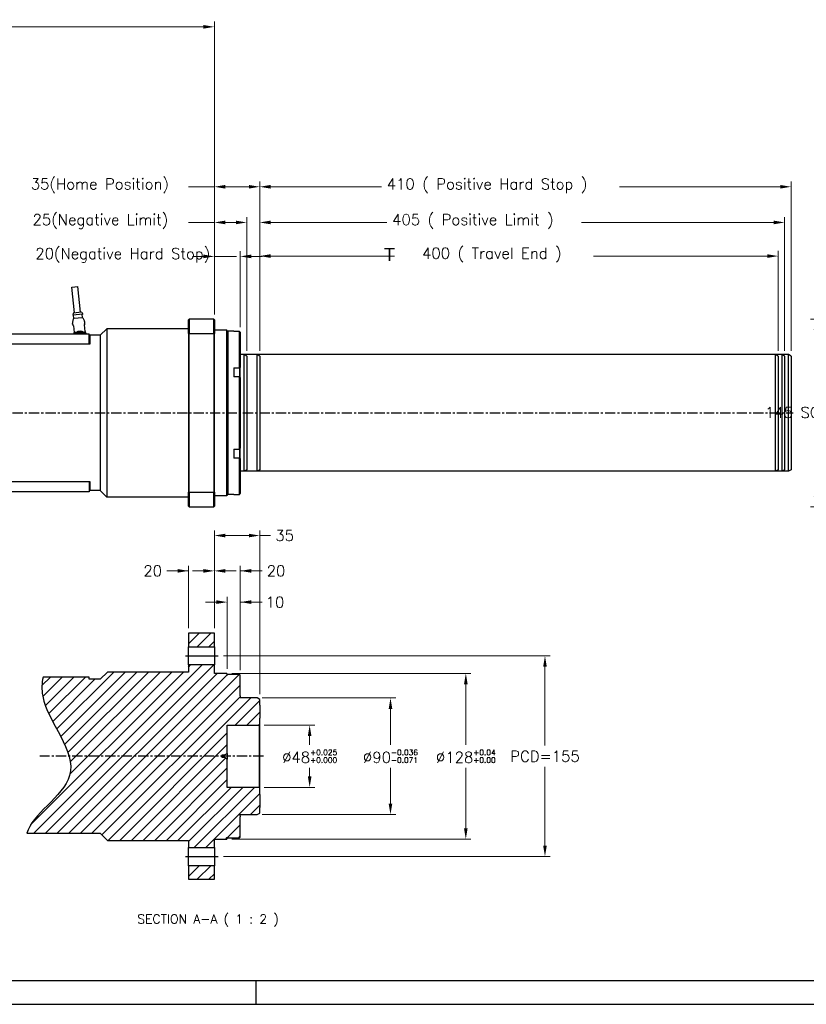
# Model space of a CAD drawing. Extents: x -14 to 1685, y -10 to 1188.
# Tile 3 of 20: x 659 to 1266, y 0 to 760. Entities that reach past the tile are written whole.
import ezdxf

# ---------------------------------------------------------------- set-up
doc = ezdxf.new("R2010")
doc.units = 0
doc.header["$LTSCALE"] = 25.4
doc.linetypes.add('CENTER', pattern=[2, 1.25, -0.25, 0.25, -0.25])
doc.layers.get('0').update_dxf_attribs({"linetype": 'CONTINUOUS'})
doc.layers.get('Defpoints').update_dxf_attribs({"linetype": 'CONTINUOUS'})
doc.layers.add('ATA-CENTER', color=133, linetype='CENTER')
doc.layers.add('ATA-HATCH', color=252, linetype='CONTINUOUS')
for name, color, linetype, lineweight in [('ATA-DIM', 252, 'CONTINUOUS', 25), ('ATA-SECTION', 3, 'CONTINUOUS', 35), ('ATA-TEXT', 7, 'CONTINUOUS', 25)]:
    doc.layers.add(name, color=color, linetype=linetype, lineweight=lineweight)
doc.styles.get("Standard").update_dxf_attribs({"font": 'simplex.shx'})
doc.styles.add('주 문자 (ISO)', font='arial.ttf')
doc.dimstyles.new('ata_A1', dxfattribs={"dimtxt": 4.2, "dimasz": 4.2, "dimexe": 2, "dimexo": 2, "dimgap": 2, "dimtad": 0, "dimtih": 1, "dimtoh": 1, "dimdec": 6, "dimdsep": 46, "dimtxsty": 'Standard', "dimcen": 0, "dimclrd": 252, "dimclre": 252, "dimclrt": 4, "dimadec": 6, "dimazin": 2, "dimtfac": 1, "dimtdec": 6, "dimtofl": 0, "dimtmove": 0, "dimatfit": 3, "dimfxl": 0, "dimtolj": 1, "dimtzin": 0, "dimlwd": 0, "dimlwe": 0, "dimarcsym": 0})

# ---------------------------------------------------------------- blocks, each defined once
blk = doc.blocks.new('*D15414')
at = {"layer": 'ATA-DIM', "color": 252, "lineweight": 0}
for p, q in [((1350.09, 529.11), (1268.96, 529.11)), ((1272.96, 520.71), (1272.96, 465.18)), ((1272.96, 392.51), (1272.96, 448.03)), ((1350.09, 384.11), (1268.96, 384.11))]:
    blk.add_line(p, q, dxfattribs=at)
at = {"layer": 'ATA-DIM', "color": 252}
for points in [[(1274.36, 520.71), (1271.56, 520.71), (1272.96, 529.11)], [(1271.56, 392.51), (1274.36, 392.51), (1272.96, 384.11)]]:
    blk.add_solid(points, dxfattribs=at)
at = {"layer": 'Defpoints', "color": 0}
for p in [(1354.09, 529.11), (1272.96, 384.11), (1354.09, 384.11)]:
    blk.add_point(p, dxfattribs=at)
at = {"layer": 'ATA-DIM', "color": 4, "insert": (1233.99, 461.18), "char_height": 8.4, "attachment_point": 1}
blk.add_mtext('\\A1;145 SQUARE', dxfattribs=at)
blk = doc.blocks.new('*D15429')
at = {"layer": 'ATA-DIM', "color": 252, "lineweight": 0}
for p, q in [((800.69, 334.65), (792.29, 334.65)), ((809.09, 290.52), (809.09, 338.65)), ((829.09, 258.02), (829.09, 338.65)), ((829.09, 334.65), (845.89, 334.65)), ((837.49, 334.65), (845.89, 334.65))]:
    blk.add_line(p, q, dxfattribs=at)
at = {"layer": 'ATA-DIM', "color": 252}
for points in [[(800.69, 333.25), (800.69, 336.05), (809.09, 334.65)], [(837.49, 336.05), (837.49, 333.25), (829.09, 334.65)]]:
    blk.add_solid(points, dxfattribs=at)
at = {"layer": 'Defpoints', "color": 0}
for p in [(809.09, 334.65), (809.09, 286.52), (829.09, 254.02)]:
    blk.add_point(p, dxfattribs=at)
at = {"layer": 'ATA-DIM', "color": 4, "insert": (856.69, 334.65), "char_height": 8.4, "attachment_point": 5}
blk.add_mtext('20', dxfattribs=at)
blk = doc.blocks.new('*D15425')
at = {"layer": 'ATA-DIM', "color": 252, "lineweight": 0}
for p, q in [((819.09, 259.02), (819.09, 314.52)), ((829.09, 258.02), (829.09, 314.52)), ((810.69, 310.52), (802.29, 310.52)), ((829.09, 310.52), (845.89, 310.52)), ((837.49, 310.52), (845.89, 310.52))]:
    blk.add_line(p, q, dxfattribs=at)
at = {"layer": 'ATA-DIM', "color": 252}
for points in [[(810.69, 309.12), (810.69, 311.92), (819.09, 310.52)], [(837.49, 311.92), (837.49, 309.12), (829.09, 310.52)]]:
    blk.add_solid(points, dxfattribs=at)
at = {"layer": 'Defpoints', "color": 0}
for p in [(819.09, 310.52), (819.09, 255.02), (829.09, 254.02)]:
    blk.add_point(p, dxfattribs=at)
at = {"layer": 'ATA-DIM', "color": 4, "insert": (855.89, 310.52), "char_height": 8.4, "attachment_point": 5}
blk.add_mtext('10', dxfattribs=at)
blk = doc.blocks.new('*D15424')
at = {"layer": 'ATA-DIM', "color": 252, "lineweight": 0}
for p, q in [((789.09, 334.65), (772.29, 334.65)), ((780.69, 334.65), (772.29, 334.65)), ((789.09, 290.52), (789.09, 338.65)), ((809.09, 290.52), (809.09, 338.65)), ((817.49, 334.65), (825.89, 334.65))]:
    blk.add_line(p, q, dxfattribs=at)
at = {"layer": 'ATA-DIM', "color": 252}
for points in [[(780.69, 333.25), (780.69, 336.05), (789.09, 334.65)], [(817.49, 336.05), (817.49, 333.25), (809.09, 334.65)]]:
    blk.add_solid(points, dxfattribs=at)
at = {"layer": 'Defpoints', "color": 0}
for p in [(809.09, 334.65), (789.09, 286.52), (809.09, 286.52)]:
    blk.add_point(p, dxfattribs=at)
at = {"layer": 'ATA-DIM', "color": 4, "insert": (761.48, 334.65), "char_height": 8.4, "attachment_point": 5}
blk.add_mtext('20', dxfattribs=at)
blk = doc.blocks.new('*D15421')
at = {"layer": 'ATA-DIM', "color": 252, "lineweight": 0}
for p, q in [((809.09, 290.52), (809.09, 365.93)), ((844.09, 239.37), (844.09, 365.93)), ((835.69, 361.93), (817.49, 361.93)), ((844.09, 361.93), (852.49, 361.93))]:
    blk.add_line(p, q, dxfattribs=at)
at = {"layer": 'ATA-DIM', "color": 252}
for points in [[(817.49, 363.33), (817.49, 360.53), (809.09, 361.93)], [(835.69, 360.53), (835.69, 363.33), (844.09, 361.93)]]:
    blk.add_solid(points, dxfattribs=at)
at = {"layer": 'Defpoints', "color": 0}
for p in [(809.09, 361.93), (809.09, 286.52), (844.09, 235.37)]:
    blk.add_point(p, dxfattribs=at)
at = {"layer": 'ATA-DIM', "color": 4, "insert": (863.29, 361.93), "char_height": 8.4, "attachment_point": 5}
blk.add_mtext('35', dxfattribs=at)
blk = doc.blocks.new('*D15417')
at = {"layer": 'ATA-DIM', "color": 252, "lineweight": 0}
for p, q in [((809.09, 532.61), (809.09, 581.45)), ((829.09, 522.94), (829.09, 581.45)), ((800.69, 577.45), (792.29, 577.45)), ((809.09, 577.45), (826.26, 577.45)), ((837.49, 577.45), (845.89, 577.45))]:
    blk.add_line(p, q, dxfattribs=at)
at = {"layer": 'ATA-DIM', "color": 252}
for points in [[(800.69, 576.05), (800.69, 578.85), (809.09, 577.45)], [(837.49, 578.85), (837.49, 576.05), (829.09, 577.45)]]:
    blk.add_solid(points, dxfattribs=at)
at = {"layer": 'Defpoints', "color": 0}
for p in [(829.09, 577.45), (809.09, 528.61), (829.09, 518.94)]:
    blk.add_point(p, dxfattribs=at)
at = {"layer": 'ATA-DIM', "color": 4, "insert": (670.9, 583.84), "char_height": 8.4, "attachment_point": 1}
blk.add_mtext('\\A1;20(Negative Hard Stop)', dxfattribs=at)
blk = doc.blocks.new('*D15416')
at = {"layer": 'ATA-DIM', "color": 252, "lineweight": 0}
for p, q in [((809.09, 603.68), (789.22, 603.68)), ((809.09, 532.61), (809.09, 607.68)), ((817.49, 603.68), (825.69, 603.68)), ((834.09, 504.45), (834.09, 607.68))]:
    blk.add_line(p, q, dxfattribs=at)
at = {"layer": 'ATA-DIM', "color": 252}
for points in [[(817.49, 605.08), (817.49, 602.28), (809.09, 603.68)], [(825.69, 602.28), (825.69, 605.08), (834.09, 603.68)]]:
    blk.add_solid(points, dxfattribs=at)
at = {"layer": 'Defpoints', "color": 0}
for p in [(834.09, 603.68), (809.09, 528.61), (834.09, 500.45)]:
    blk.add_point(p, dxfattribs=at)
at = {"layer": 'ATA-DIM', "color": 4, "insert": (668.8, 610.06), "char_height": 8.4, "attachment_point": 1}
blk.add_mtext('\\A1;25(Negative Limit)', dxfattribs=at)
blk = doc.blocks.new('*D15415')
at = {"layer": 'ATA-DIM', "color": 252, "lineweight": 0}
for p, q in [((809.09, 631.21), (789.22, 631.21)), ((809.09, 532.61), (809.09, 635.21)), ((817.49, 631.21), (835.69, 631.21)), ((844.09, 504.45), (844.09, 635.21))]:
    blk.add_line(p, q, dxfattribs=at)
at = {"layer": 'ATA-DIM', "color": 252}
for points in [[(817.49, 632.61), (817.49, 629.81), (809.09, 631.21)], [(835.69, 629.81), (835.69, 632.61), (844.09, 631.21)]]:
    blk.add_solid(points, dxfattribs=at)
at = {"layer": 'Defpoints', "color": 0}
for p in [(844.09, 631.21), (809.09, 528.61), (844.09, 500.45)]:
    blk.add_point(p, dxfattribs=at)
at = {"layer": 'ATA-DIM', "color": 4, "insert": (667.45, 637.59), "char_height": 8.4, "attachment_point": 1}
blk.add_mtext('\\A1;35(Home Position)', dxfattribs=at)
blk = doc.blocks.new('*D15428')
at = {"layer": 'ATA-DIM', "color": 252, "lineweight": 0}
for p, q in [((844.09, 504.45), (844.09, 581.72)), ((1244.09, 504.45), (1244.09, 581.72)), ((852.49, 577.72), (948.1, 577.72)), ((1235.69, 577.72), (1101.59, 577.72))]:
    blk.add_line(p, q, dxfattribs=at)
at = {"layer": 'ATA-DIM', "color": 252}
for points in [[(852.49, 579.12), (852.49, 576.32), (844.09, 577.72)], [(1235.69, 576.32), (1235.69, 579.12), (1244.09, 577.72)]]:
    blk.add_solid(points, dxfattribs=at)
at = {"layer": 'Defpoints', "color": 0}
for p in [(1244.09, 577.72), (844.09, 500.45), (1244.09, 500.45)]:
    blk.add_point(p, dxfattribs=at)
at = {"layer": 'ATA-DIM', "color": 4, "insert": (952.1, 584.1), "char_height": 8.4, "attachment_point": 1}
blk.add_mtext('\\A1;   400 ( Travel End )', dxfattribs=at)
blk = doc.blocks.new('*D15427')
at = {"layer": 'ATA-DIM', "color": 252, "lineweight": 0}
for p, q in [((844.09, 504.45), (844.09, 607.68)), ((852.49, 603.68), (942.28, 603.68)), ((1240.69, 603.68), (1092.41, 603.68)), ((1249.09, 504.45), (1249.09, 607.68))]:
    blk.add_line(p, q, dxfattribs=at)
at = {"layer": 'ATA-DIM', "color": 252}
for points in [[(852.49, 605.08), (852.49, 602.28), (844.09, 603.68)], [(1240.69, 602.28), (1240.69, 605.08), (1249.09, 603.68)]]:
    blk.add_solid(points, dxfattribs=at)
at = {"layer": 'Defpoints', "color": 0}
for p in [(1249.09, 603.68), (844.09, 500.45), (1249.09, 500.45)]:
    blk.add_point(p, dxfattribs=at)
at = {"layer": 'ATA-DIM', "color": 4, "insert": (946.28, 610.06), "char_height": 8.4, "attachment_point": 1}
blk.add_mtext('\\A1;405 ( Positive Limit )', dxfattribs=at)
blk = doc.blocks.new('*D15426')
at = {"layer": 'ATA-DIM', "color": 252, "lineweight": 0}
for p, q in [((844.09, 504.45), (844.09, 635.21)), ((852.49, 631.21), (938.1, 631.21)), ((1245.69, 631.21), (1121.58, 631.21)), ((1254.09, 504.45), (1254.09, 635.21))]:
    blk.add_line(p, q, dxfattribs=at)
at = {"layer": 'ATA-DIM', "color": 252}
for points in [[(852.49, 632.61), (852.49, 629.81), (844.09, 631.21)], [(1245.69, 629.81), (1245.69, 632.61), (1254.09, 631.21)]]:
    blk.add_solid(points, dxfattribs=at)
at = {"layer": 'Defpoints', "color": 0}
for p in [(1254.09, 631.21), (844.09, 500.45), (1254.09, 500.45)]:
    blk.add_point(p, dxfattribs=at)
at = {"layer": 'ATA-DIM', "color": 4, "insert": (942.1, 637.59), "char_height": 8.4, "attachment_point": 1}
blk.add_mtext('\\A1;410 ( Positive Hard Stop )', dxfattribs=at)
blk = doc.blocks.new('*D15431')
at = {"layer": 'ATA-DIM', "color": 252, "lineweight": 0}
for p, q in [((816.01, 269.02), (1068.18, 269.02)), ((1064.18, 260.62), (1064.18, 199.72)), ((1064.18, 122.42), (1064.18, 183.32)), ((816.01, 114.02), (1068.18, 114.02))]:
    blk.add_line(p, q, dxfattribs=at)
at = {"layer": 'ATA-DIM', "color": 252}
for points in [[(1065.58, 260.62), (1062.78, 260.62), (1064.18, 269.02)], [(1062.78, 122.42), (1065.58, 122.42), (1064.18, 114.02)]]:
    blk.add_solid(points, dxfattribs=at)
at = {"layer": 'Defpoints', "color": 0}
for p in [(812.01, 269.02), (1064.18, 269.02), (812.01, 114.02)]:
    blk.add_point(p, dxfattribs=at)
at = {"layer": 'ATA-DIM', "color": 4, "insert": (1064.18, 191.52), "char_height": 8.4, "attachment_point": 5}
blk.add_mtext('PCD=155', dxfattribs=at)
blk = doc.blocks.new('*D15420')
at = {"layer": 'ATA-DIM', "color": 252, "lineweight": 0}
for p, q in [((822.59, 255.52), (1007.1, 255.52)), ((1003.1, 247.12), (1003.1, 200.42)), ((1003.1, 135.92), (1003.1, 182.62)), ((822.59, 127.52), (1007.1, 127.52))]:
    blk.add_line(p, q, dxfattribs=at)
at = {"layer": 'ATA-DIM', "color": 252}
for points in [[(1004.5, 247.12), (1001.7, 247.12), (1003.1, 255.52)], [(1001.7, 135.92), (1004.5, 135.92), (1003.1, 127.52)]]:
    blk.add_solid(points, dxfattribs=at)
at = {"layer": 'Defpoints', "color": 0}
for p in [(818.59, 255.52), (818.59, 127.52), (1003.1, 127.52)]:
    blk.add_point(p, dxfattribs=at)
at = {"layer": 'ATA-DIM', "color": 4, "insert": (1003.1, 191.52), "char_height": 8.4, "attachment_point": 5}
blk.add_mtext('%%C128{\\H0.5x;\\S+0.04^ +0.00;}', dxfattribs=at)
blk = doc.blocks.new('*D15419')
at = {"layer": 'ATA-DIM', "color": 252, "lineweight": 0}
for p, q in [((846.09, 236.52), (948.98, 236.52)), ((944.98, 228.12), (944.98, 200.42)), ((944.98, 154.92), (944.98, 182.62)), ((846.09, 146.52), (948.98, 146.52))]:
    blk.add_line(p, q, dxfattribs=at)
at = {"layer": 'ATA-DIM', "color": 252}
for points in [[(946.38, 228.12), (943.58, 228.12), (944.98, 236.52)], [(943.58, 154.92), (946.38, 154.92), (944.98, 146.52)]]:
    blk.add_solid(points, dxfattribs=at)
at = {"layer": 'Defpoints', "color": 0}
for p in [(842.09, 236.52), (842.09, 146.52), (944.98, 146.52)]:
    blk.add_point(p, dxfattribs=at)
at = {"layer": 'ATA-DIM', "color": 4, "insert": (944.98, 191.52), "char_height": 8.4, "attachment_point": 5}
blk.add_mtext('%%C90{\\H0.5x;\\S-0.036^ -0.071;}', dxfattribs=at)
blk = doc.blocks.new('*D15418')
at = {"layer": 'ATA-DIM', "color": 252, "lineweight": 0}
for p, q in [((847.59, 215.52), (886.61, 215.52)), ((882.61, 207.12), (882.61, 200.42)), ((882.61, 175.92), (882.61, 182.62)), ((847.59, 167.52), (886.61, 167.52))]:
    blk.add_line(p, q, dxfattribs=at)
at = {"layer": 'ATA-DIM', "color": 252}
for points in [[(884.01, 207.12), (881.21, 207.12), (882.61, 215.52)], [(881.21, 175.92), (884.01, 175.92), (882.61, 167.52)]]:
    blk.add_solid(points, dxfattribs=at)
at = {"layer": 'Defpoints', "color": 0}
for p in [(843.59, 215.52), (843.59, 167.52), (882.61, 167.52)]:
    blk.add_point(p, dxfattribs=at)
at = {"layer": 'ATA-DIM', "color": 4, "insert": (882.61, 191.52), "char_height": 8.4, "attachment_point": 5}
blk.add_mtext('%%C48{\\H0.5x;\\S+0.025^ +0.000;}', dxfattribs=at)
blk = doc.blocks.new('*D15430')
at = {"layer": 'ATA-DIM', "color": 252, "lineweight": 0}
for p, q in [((53.09, 683.11), (53.09, 758.71)), ((61.49, 754.71), (390.17, 754.71)), ((800.69, 754.71), (472.01, 754.71)), ((809.09, 532.61), (809.09, 758.71))]:
    blk.add_line(p, q, dxfattribs=at)
at = {"layer": 'ATA-DIM', "color": 252}
for points in [[(61.49, 756.11), (61.49, 753.31), (53.09, 754.71)], [(800.69, 753.31), (800.69, 756.11), (809.09, 754.71)]]:
    blk.add_solid(points, dxfattribs=at)
at = {"layer": 'Defpoints', "color": 0}
for p in [(809.09, 754.71), (53.09, 679.11), (809.09, 528.61)]:
    blk.add_point(p, dxfattribs=at)
at = {"layer": 'ATA-DIM', "color": 4, "insert": (431.09, 754.71), "char_height": 8.4, "attachment_point": 5}
blk.add_mtext('\\A1;756(T+356)', dxfattribs=at)
blk = doc.blocks.new('ata-Border-A1-002')
blk.add_line((834, 9), (7, 9))
at = {"color": 253, "ltscale": 0.5}
for p, q in [((420.5, 9), (420.5, 0)), ((0, 0), (841, 0))]:
    blk.add_line(p, q, dxfattribs=at)

msp = doc.modelspace()

# ---------------------------------------------------------------- hatches: boundary and pattern name
at = {"layer": 'ATA-HATCH'}
h = msp.add_hatch(dxfattribs=at)
h.set_pattern_fill('ANSI31', color=256, scale=2)
h.set_pattern_definition([(45, (-1567.588, -3596.052), (-4.490128, 4.490128), [])])
edge = h.paths.add_edge_path()
edge.add_spline(control_points=[(676.9038312, 252.6451838), (675.8713354, 247.8511528), (674.989992, 222.9700324), (722.1342571, 176.8073201), (667.5567405, 146.2600099), (664.4881737, 132.0202838)], knot_values=[27.8880420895, 27.8880420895, 27.8880420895, 27.8880420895, 35.7755741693, 68.202521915, 95.9084680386, 95.9084680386, 95.9084680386, 95.9084680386], degree=3, periodic=0)
edge.add_line((664.4881737, 132.0202838), (721.0876432, 132.0202838))
edge.add_line((721.0876432, 132.0202838), (726.5876432, 126.5202838))
edge.add_line((726.5876432, 126.5202838), (789.0876432, 126.5202838))
edge.add_line((789.0876432, 126.5202838), (789.0876432, 121.0202838))
edge.add_line((789.0876432, 121.0202838), (809.0876432, 121.0202838))
edge.add_line((809.0876432, 121.0202838), (809.0876432, 127.5202838))
edge.add_line((809.0876432, 127.5202838), (818.5876432, 127.5202838))
edge.add_line((818.5876432, 127.5202838), (819.0876432, 128.0202838))
edge.add_line((819.0876432, 128.0202838), (819.0876432, 129.0202838))
edge.add_line((819.0876432, 129.0202838), (819.5876432, 128.5202838))
edge.add_line((819.5876432, 128.5202838), (828.5876432, 128.5202838))
edge.add_line((828.5876432, 128.5202838), (829.0876432, 129.0202838))
edge.add_line((829.0876432, 129.0202838), (829.0876432, 144.7702838))
edge.add_line((829.0876432, 144.7702838), (829.0876432, 145.5199048))
edge.add_line((829.0876432, 145.5199048), (829.0876432, 146.3202838))
edge.add_line((829.0876432, 146.3202838), (829.0876432, 146.5202838))
edge.add_line((829.0876432, 146.5202838), (842.0876432, 146.5202838))
edge.add_line((842.0876432, 146.5202838), (844.0876432, 147.6749843))
edge.add_line((844.0876432, 147.6749843), (844.0876432, 151.9672838))
edge.add_line((844.0876432, 151.9672838), (844.0876432, 162.0732838))
edge.add_line((844.0876432, 162.0732838), (844.0876432, 167.0202838))
edge.add_line((844.0876432, 167.0202838), (843.5876432, 167.5202838))
edge.add_line((843.5876432, 167.5202838), (819.0876432, 167.5202838))
edge.add_line((819.0876432, 167.5202838), (819.0876432, 189.2702838))
edge.add_line((819.0876432, 189.2702838), (816.9225797, 190.5202838))
edge.add_line((816.9225797, 190.5202838), (815.0876432, 190.5202838))
edge.add_line((815.0876432, 190.5202838), (814.4867826, 191.5202838))
edge.add_line((814.4867826, 191.5202838), (815.0876432, 192.5202838))
edge.add_line((815.0876432, 192.5202838), (816.9225797, 192.5202838))
edge.add_line((816.9225797, 192.5202838), (819.0876432, 193.7702838))
edge.add_line((819.0876432, 193.7702838), (819.0876432, 215.5202838))
edge.add_line((819.0876432, 215.5202838), (843.5876432, 215.5202838))
edge.add_line((843.5876432, 215.5202838), (844.0876432, 216.0202838))
edge.add_line((844.0876432, 216.0202838), (844.0876432, 220.9672838))
edge.add_line((844.0876432, 220.9672838), (844.0876432, 231.0732838))
edge.add_line((844.0876432, 231.0732838), (844.0876432, 235.3655832))
edge.add_line((844.0876432, 235.3655832), (842.0876432, 236.5202838))
edge.add_line((842.0876432, 236.5202838), (829.0876432, 236.5202838))
edge.add_line((829.0876432, 236.5202838), (829.0876432, 236.7202838))
edge.add_line((829.0876432, 236.7202838), (829.0876432, 237.5206628))
edge.add_line((829.0876432, 237.5206628), (829.0876432, 238.2702838))
edge.add_line((829.0876432, 238.2702838), (829.0876432, 254.0202838))
edge.add_line((829.0876432, 254.0202838), (828.5876432, 254.5202838))
edge.add_line((828.5876432, 254.5202838), (819.5876432, 254.5202838))
edge.add_line((819.5876432, 254.5202838), (819.0876432, 254.0202838))
edge.add_line((819.0876432, 254.0202838), (819.0876432, 255.0202838))
edge.add_line((819.0876432, 255.0202838), (818.5876432, 255.5202838))
edge.add_line((818.5876432, 255.5202838), (809.0876432, 255.5202838))
edge.add_line((809.0876432, 255.5202838), (809.0876432, 262.0202838))
edge.add_line((809.0876432, 262.0202838), (789.0876432, 262.0202838))
edge.add_line((789.0876432, 262.0202838), (789.0876432, 256.5202838))
edge.add_line((789.0876432, 256.5202838), (726.5876432, 256.5202838))
edge.add_line((726.5876432, 256.5202838), (721.0876432, 251.0202838))
edge.add_line((721.0876432, 251.0202838), (712.6076746, 251.0202838))
edge.add_line((712.6076746, 251.0202838), (712.6076746, 252.6451838))
edge.add_line((712.6076746, 252.6451838), (676.9038312, 252.6451838))
h.paths.add_polyline_path([(809.0876432, 276.0202838), (809.0876432, 286.5202838), (789.0876432, 286.5202838), (789.0876432, 276.0202838)])
h.paths.add_polyline_path([(789.0876432, 107.0202838), (789.0876432, 96.5202838), (809.0876432, 96.5202838), (809.0876432, 107.0202838)])

# ---------------------------------------------------------------- linework, layer by layer
for p, q in [((699.1562139, 553.6934028), (703.6307746, 554.1712172)), ((701.2798337, 533.8064664), (699.1562139, 553.6934028)), ((705.7543943, 534.2842808), (703.6307746, 554.1712172)), ((700.1860522, 533.6896673), (699.8481502, 532.1450566)), ((707.5046207, 532.9626502), (699.8481502, 532.1450566)), ((706.8481758, 534.4010799), (700.1860522, 533.6896673)), ((700.6213942, 529.6128453), (700.3453236, 532.1981471)), ((706.8481758, 534.4010799), (707.5046207, 532.9626502)), ((707.2835179, 530.3242579), (707.0074473, 532.9095597)), ((699.6765423, 525.2760091), (699.6412493, 525.606516)), ((700.2643146, 529.2351492), (699.6906193, 526.5524168)), ((707.508728, 530.1471699), (700.4386565, 529.3921947)), ((707.7123006, 530.0304798), (708.8395495, 527.5293822)), ((709.3358028, 519.5814405), (708.7921145, 524.6728859)), ((709.1228371, 526.2847285), (709.087544, 526.6152354)), ((789.0876432, 528.6056106), (789.5876432, 529.1056106)), ((789.0876432, 517.8122279), (789.0876432, 528.6056106)), ((808.5876432, 529.1056106), (789.5876432, 529.1056106)), ((789.5876432, 529.1056106), (789.5876432, 517.9957564)), ((808.5876432, 517.9957564), (808.5876432, 529.1056106)), ((809.0876432, 528.6056106), (808.5876432, 529.1056106)), ((809.0876432, 528.6056106), (809.0876432, 517.8122279)), ((242.5876432, 517.6056106), (712.5876432, 517.6056106)), ((700.3401665, 523.7703476), (700.8838548, 518.6789021)), ((701.5876432, 518.6056106), (701.5876432, 518.2056106)), ((701.6876432, 518.2056106), (701.5876432, 518.2056106)), ((701.5876432, 518.2056106), (701.5876432, 517.6056106)), ((702.2876432, 518.7056106), (701.6876432, 518.7056106)), ((701.6876432, 518.2056106), (701.7876432, 518.2056106)), ((701.7776432, 517.8439047), (701.7876432, 517.8439047)), ((701.7776432, 517.790501), (701.7776432, 517.8439047)), ((701.7776432, 517.790501), (701.7876432, 517.790501)), ((701.7776432, 517.7253669), (701.7776432, 517.790501)), ((701.7776432, 517.7253669), (701.7876432, 517.7253669)), ((701.7776432, 517.7056106), (701.7776432, 517.7253669)), ((701.7776432, 517.7056106), (701.7776432, 517.6056106)), ((701.7876432, 517.7056106), (701.7776432, 517.7056106)), ((701.7876432, 517.6056106), (701.7876432, 518.2056106)), ((701.7976432, 517.6056106), (701.7976432, 518.1956106)), ((708.8876432, 518.7056106), (702.2876432, 518.7056106)), ((702.2976432, 518.6956106), (708.8776432, 518.6956106)), ((709.4876432, 518.7056106), (708.8876432, 518.7056106)), ((709.3776432, 518.1956106), (709.3776432, 517.6056106)), ((709.3876432, 518.2056106), (709.3876432, 517.6056106)), ((709.4876432, 518.2056106), (709.3876432, 518.2056106)), ((709.4876432, 518.2056106), (709.5876432, 518.2056106)), ((709.5876432, 518.2056106), (709.5876432, 518.6056106)), ((709.5876432, 517.6056106), (709.5876432, 518.2056106)), ((710.0496337, 517.6056106), (709.9992127, 518.0777859)), ((712.5876432, 509.6056106), (712.5876432, 517.6056106)), ((721.0876432, 516.6056106), (726.0876432, 521.6056106)), ((726.0876432, 521.6056106), (726.0876432, 391.6056106)), ((789.0876432, 521.6056106), (726.0876432, 521.6056106)), ((789.0876432, 517.8122279), (789.0876432, 395.3989933)), ((789.5876432, 395.2154648), (789.5876432, 517.9957564)), ((789.5876432, 517.9957564), (808.5876432, 517.9957564)), ((808.5876432, 517.9957564), (808.5876432, 395.2154648)), ((818.5876432, 520.6056106), (809.0876432, 520.6056106)), ((809.0876432, 395.3989933), (809.0876432, 517.8122279)), ((818.5876432, 392.6056106), (818.5876432, 520.6056106)), ((819.0876432, 520.1056106), (818.5876432, 520.6056106)), ((819.0876432, 520.1056106), (819.0876432, 393.1056106)), ((819.0876432, 519.1056106), (819.5876432, 519.6056106)), ((819.5876432, 519.6056106), (819.5876432, 393.6056106)), ((824.0876432, 519.6056106), (819.5876432, 519.6056106)), ((824.0876432, 519.6056106), (824.0876432, 519.4784983)), ((828.5876432, 519.4784983), (824.0876432, 519.4784983)), ((828.5876432, 491.5061561), (828.5876432, 519.4784983)), ((829.0876432, 518.9434001), (829.0876432, 491.6716197)), ((712.5876432, 509.6056106), (242.5876432, 509.6056106)), ((712.5876432, 516.1056106), (713.0876432, 516.6056106)), ((713.0876432, 509.6056106), (712.5876432, 509.6056106)), ((713.0876432, 516.6056106), (713.0876432, 509.6056106)), ((721.0876432, 516.6056106), (713.0876432, 516.6056106)), ((721.0876432, 516.6056106), (721.0876432, 396.6056106)), ((842.0876432, 501.6056106), (829.0876432, 501.6056106)), ((842.0876432, 411.6056106), (842.0876432, 501.6056106)), ((844.0876432, 500.4509101), (842.0876432, 501.6056106)), ((844.0876432, 500.4509101), (844.0876432, 412.7603112)), ((824.0876432, 491.5061561), (828.5876432, 491.5061561)), ((824.0876432, 491.5061561), (824.0876432, 484.5779528)), ((828.5876432, 491.5061561), (828.5876432, 489.3197122)), ((828.5876432, 489.3197122), (828.5876432, 484.5779528)), ((829.0876432, 489.7527249), (829.0876432, 491.6716197)), ((829.0876432, 483.8773911), (829.0876432, 489.7527249)), ((828.5876432, 484.5779528), (824.0876432, 484.5779528)), ((828.5876432, 428.6332684), (828.5876432, 484.5779528)), ((829.0876432, 483.8773911), (829.0876432, 429.3338302)), ((824.0876432, 428.6332684), (828.5876432, 428.6332684)), ((824.0876432, 428.6332684), (824.0876432, 421.7050652)), ((828.5876432, 428.6332684), (828.5876432, 423.891509)), ((829.0876432, 423.4584963), (829.0876432, 429.3338302)), ((828.5876432, 421.7050652), (824.0876432, 421.7050652)), ((828.5876432, 423.891509), (828.5876432, 421.7050652)), ((828.5876432, 393.732723), (828.5876432, 421.7050652)), ((829.0876432, 421.5396015), (829.0876432, 423.4584963)), ((829.0876432, 421.5396015), (829.0876432, 394.2678211)), ((842.0876432, 411.6056106), (829.0876432, 411.6056106)), ((844.0876432, 412.7603112), (842.0876432, 411.6056106)), ((242.5876432, 403.6056106), (712.5876432, 403.6056106)), ((712.5876432, 403.6056106), (712.5876432, 395.6056106)), ((712.5876432, 403.6056106), (713.0876432, 403.6056106)), ((713.0876432, 403.6056106), (713.0876432, 396.6056106)), ((712.5876432, 395.6056106), (242.5876432, 395.6056106)), ((712.5876432, 397.1056106), (713.0876432, 396.6056106)), ((721.0876432, 396.6056106), (713.0876432, 396.6056106)), ((721.0876432, 396.6056106), (726.0876432, 391.6056106)), ((789.0876432, 384.6056106), (789.0876432, 395.3989933)), ((809.0876432, 395.3989933), (809.0876432, 384.6056106)), ((789.0876432, 391.6056106), (726.0876432, 391.6056106)), ((808.5876432, 395.2154648), (789.5876432, 395.2154648)), ((789.5876432, 395.2154648), (789.5876432, 384.1056106)), ((808.5876432, 384.1056106), (808.5876432, 395.2154648)), ((818.5876432, 392.6056106), (809.0876432, 392.6056106)), ((819.0876432, 393.1056106), (818.5876432, 392.6056106)), ((819.0876432, 394.1056106), (819.5876432, 393.6056106)), ((824.0876432, 393.6056106), (819.5876432, 393.6056106)), ((824.0876432, 393.732723), (828.5876432, 393.732723)), ((824.0876432, 393.732723), (824.0876432, 393.6056106)), ((789.0876432, 384.6056106), (789.5876432, 384.1056106)), ((789.5876432, 384.1056106), (808.5876432, 384.1056106)), ((808.5876432, 384.1056106), (809.0876432, 384.6056106)), ((789.0876432, 286.5202838), (789.0876432, 276.0202838)), ((809.0876432, 286.5202838), (789.0876432, 286.5202838)), ((809.0876432, 276.0202838), (809.0876432, 286.5202838)), ((789.0876432, 262.0202838), (789.0876432, 276.0202838)), ((789.0876432, 276.0202838), (809.0876432, 276.0202838)), ((809.0876432, 276.0202838), (809.0876432, 262.0202838)), ((786.7563309, 269.0202838), (812.0071168, 269.0202838)), ((789.0876432, 262.0202838), (789.0876432, 256.5202838)), ((809.0876432, 262.0202838), (789.0876432, 262.0202838)), ((809.0876432, 255.5202838), (809.0876432, 262.0202838)), ((712.6076746, 252.6451838), (676.9038312, 252.6451838)), ((712.6076746, 251.0202838), (712.6076746, 252.6451838)), ((721.0876432, 251.0202838), (712.6076746, 251.0202838)), ((726.5876432, 256.5202838), (721.0876432, 251.0202838)), ((789.0876432, 256.5202838), (726.5876432, 256.5202838)), ((818.5876432, 255.5202838), (809.0876432, 255.5202838)), ((819.0876432, 255.0202838), (818.5876432, 255.5202838)), ((819.0876432, 254.0202838), (819.0876432, 255.0202838)), ((819.5876432, 254.5202838), (819.0876432, 254.0202838)), ((828.5876432, 254.5202838), (819.5876432, 254.5202838)), ((829.0876432, 254.0202838), (828.5876432, 254.5202838)), ((829.0876432, 238.2702838), (829.0876432, 254.0202838)), ((829.0876432, 238.2702838), (829.0876432, 237.5206628)), ((829.0876432, 236.7202838), (829.0876432, 237.5206628)), ((829.0876432, 236.5202838), (829.0876432, 236.7202838)), ((842.0876432, 236.5202838), (829.0876432, 236.5202838)), ((844.0876432, 235.3655832), (842.0876432, 236.5202838)), ((844.0876432, 231.0732838), (844.0876432, 235.3655832)), ((844.0876432, 231.0732838), (844.0876432, 220.9672838)), ((844.0876432, 216.0202838), (844.0876432, 220.9672838)), ((819.0876432, 215.5202838), (843.5876432, 215.5202838)), ((819.0876432, 193.7702838), (819.0876432, 215.5202838)), ((843.5876432, 215.5202838), (844.0876432, 216.0202838)), ((843.5876432, 215.5202838), (843.5876432, 167.5202838)), ((844.0876432, 167.0202838), (844.0876432, 216.0202838)), ((814.4867826, 191.5202838), (815.0876432, 192.5202838)), ((815.0876432, 190.5202838), (814.4867826, 191.5202838)), ((815.0876432, 190.5202838), (815.0876432, 192.5202838)), ((815.0876432, 192.5202838), (816.9225797, 192.5202838)), ((816.9225797, 190.5202838), (815.0876432, 190.5202838)), ((816.9225797, 192.5202838), (819.0876432, 193.7702838)), ((816.9225797, 190.5202838), (816.9225797, 192.5202838)), ((819.0876432, 189.2702838), (816.9225797, 190.5202838)), ((819.0876432, 193.7702838), (819.0876432, 189.2702838)), ((819.0876432, 167.5202838), (819.0876432, 189.2702838)), ((843.5876432, 167.5202838), (819.0876432, 167.5202838)), ((844.0876432, 167.0202838), (843.5876432, 167.5202838)), ((844.0876432, 162.0732838), (844.0876432, 167.0202838)), ((844.0876432, 162.0732838), (844.0876432, 151.9672838)), ((829.0876432, 146.3202838), (829.0876432, 146.5202838)), ((829.0876432, 146.5202838), (842.0876432, 146.5202838)), ((829.0876432, 145.5199048), (829.0876432, 146.3202838)), ((829.0876432, 145.5199048), (829.0876432, 144.7702838)), ((829.0876432, 129.0202838), (829.0876432, 144.7702838)), ((842.0876432, 146.5202838), (844.0876432, 147.6749843)), ((844.0876432, 147.6749843), (844.0876432, 151.9672838)), ((664.4881737, 132.0202838), (721.0876432, 132.0202838)), ((721.0876432, 132.0202838), (726.5876432, 126.5202838)), ((726.5876432, 126.5202838), (789.0876432, 126.5202838)), ((789.0876432, 126.5202838), (789.0876432, 121.0202838)), ((809.0876432, 127.5202838), (818.5876432, 127.5202838)), ((809.0876432, 121.0202838), (809.0876432, 127.5202838)), ((818.5876432, 127.5202838), (819.0876432, 128.0202838)), ((819.0876432, 129.0202838), (819.5876432, 128.5202838)), ((819.0876432, 128.0202838), (819.0876432, 129.0202838)), ((819.5876432, 128.5202838), (828.5876432, 128.5202838)), ((828.5876432, 128.5202838), (829.0876432, 129.0202838)), ((789.0876432, 107.0202838), (789.0876432, 121.0202838)), ((789.0876432, 121.0202838), (809.0876432, 121.0202838)), ((809.0876432, 121.0202838), (809.0876432, 107.0202838)), ((786.7563309, 114.0202838), (812.0071168, 114.0202838)), ((789.0876432, 107.0202838), (789.0876432, 96.5202838)), ((809.0876432, 107.0202838), (789.0876432, 107.0202838)), ((809.0876432, 96.5202838), (809.0876432, 107.0202838)), ((789.0876432, 96.5202838), (809.0876432, 96.5202838))]:
    msp.add_line(p, q)
at = {"color": 251}
for p, q in [((1252.0876432, 501.6056106), (829.0876432, 501.6056106)), ((832.0876432, 411.6056106), (832.0876432, 501.6056106)), ((834.0876432, 500.4509101), (832.0876432, 501.6056106)), ((834.0876432, 500.4509101), (834.0876432, 412.7603112)), ((1242.0876432, 411.6056106), (1242.0876432, 501.6056106)), ((1244.0876432, 500.4509101), (1242.0876432, 501.6056106)), ((1244.0876432, 500.4509101), (1244.0876432, 412.7603112)), ((1247.0876432, 411.6056106), (1247.0876432, 501.6056106)), ((1249.0876432, 500.4509101), (1247.0876432, 501.6056106)), ((1249.0876432, 500.4509101), (1249.0876432, 412.7603112)), ((1252.0876432, 411.6056106), (1252.0876432, 501.6056106)), ((1254.0876432, 500.4509101), (1252.0876432, 501.6056106)), ((1254.0876432, 500.4509101), (1254.0876432, 412.7603112)), ((1252.0876432, 411.6056106), (829.0876432, 411.6056106)), ((834.0876432, 412.7603112), (832.0876432, 411.6056106)), ((1244.0876432, 412.7603112), (1242.0876432, 411.6056106)), ((1249.0876432, 412.7603112), (1247.0876432, 411.6056106)), ((1254.0876432, 412.7603112), (1252.0876432, 411.6056106))]:
    msp.add_line(p, q, dxfattribs=at)
for centre, radius, start, end in [((702.6242897, 525.925059), 3, 167.9292559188, 186.0952124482), ((700.4598927, 529.1933253), 0.2, 96.0952124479, 167.9292559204), ((700.4225248, 529.5916091), 0.2, 276.0952124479, 6.0952124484), ((707.4823873, 530.3454941), 0.2, 186.0952124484, 276.0952124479), ((707.5299642, 529.9483005), 0.2, 24.2611689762, 96.0952124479), ((706.1045036, 526.2966924), 3, 6.0952124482, 24.2611689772), ((705.5876432, 514.6556106), 5, 143.1301023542, 143.8429917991), ((701.6876432, 518.6056106), 0.1, 90, 180), ((702.2876432, 518.2056106), 0.5, 90, 180), ((702.2976432, 518.1956106), 0.5, 90, 180), ((705.5876432, 514.6556106), 5, 54.0959314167, 125.9040685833), ((705.5876432, 514.6556106), 4.7, 59.5082382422, 120.4917617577), ((705.5876432, 514.6556106), 4.1, 81.0427839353, 98.9572160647), ((708.8776432, 518.1956106), 0.5, 0, 90), ((708.8876432, 518.2056106), 0.5, 0, 90), ((709.4876432, 518.6056106), 0.1, 0, 90), ((705.5876432, 514.6556106), 5, 36.157008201, 36.8698976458)]:
    msp.add_arc(centre, radius, start, end)
for points in [[(699.675696, 525.2759196), (699.6756803, 525.2758733), (699.6756764, 525.2758141), (699.6756842, 525.2757418)], [(699.9570498, 524.8539868), (700.0044446, 524.7807433), (700.0562862, 524.6931745), (700.1064879, 524.5890664)], [(700.1492228, 524.493724), (700.1251675, 524.5492176), (700.1007217, 524.6011132), (700.0765616, 524.6489031)], [(700.1492228, 524.493724), (700.125057, 524.5494725), (700.1007621, 524.6010242), (700.0766994, 524.6486372)], [(708.8132134, 525.3518325), (708.7857068, 525.1837782), (708.7719267, 524.9901396), (708.7824578, 524.7939147)], [(708.9627082, 525.8858362), (709.0131056, 526.009194), (709.0591177, 526.0878115), (709.0820375, 526.1297623)], [(709.1236833, 526.2848197), (709.1237084, 526.2847777), (709.1237247, 526.2847207), (709.1237324, 526.2846484)], [(700.3240488, 523.8906864), (700.3304446, 523.8508382), (700.3358611, 523.8106668), (700.3401665, 523.7703476)], [(709.3517086, 519.462066), (709.3454169, 519.501587), (709.3400748, 519.541434), (709.3358028, 519.5814405)], [(709.7330027, 518.4769704), (709.6702781, 518.5717688), (709.5980083, 518.6923047), (709.5320325, 518.8431392)], [(709.9988303, 518.0777451), (709.9988488, 518.0777931), (709.9988479, 518.0778644), (709.9988273, 518.0779588)], [(789.0876432, 517.8122279), (789.2542937, 517.8734898), (789.4209612, 517.9346661), (789.5876432, 517.9957564)], [(808.5876432, 517.9957564), (808.7543252, 517.9346661), (808.9209927, 517.8734898), (809.0876432, 517.8122279)], [(828.5876432, 519.4784983), (828.754567, 519.3006172), (828.9212382, 519.1222505), (829.0876432, 518.9434001)], [(828.5876432, 491.5061561), (828.754567, 491.5617758), (828.9212382, 491.6169339), (829.0876432, 491.6716197)], [(829.0876432, 483.8773911), (828.9212382, 484.1109273), (828.754567, 484.3444521), (828.5876432, 484.5779528)], [(828.5876432, 428.6332684), (828.754567, 428.8667692), (828.9212382, 429.100294), (829.0876432, 429.3338302)], [(829.0876432, 421.5396015), (828.9212382, 421.5942874), (828.754567, 421.6494455), (828.5876432, 421.7050652)], [(789.0876432, 395.3989933), (789.2542937, 395.3377314), (789.4209612, 395.2765552), (789.5876432, 395.2154648)], [(809.0876432, 395.3989933), (808.9209927, 395.3377314), (808.7543252, 395.2765552), (808.5876432, 395.2154648)], [(828.5876432, 393.732723), (828.754567, 393.910604), (828.9212382, 394.0889707), (829.0876432, 394.2678211)]]:
    msp.add_open_spline(points, degree=3)
for points, knots in [([(699.7491448, 525.1331525), (699.7390085, 525.1448789), (699.730342, 525.155229), (699.718316, 525.1708607), (699.7145593, 525.1757181), (699.7053725, 525.1898372), (699.7011283, 525.1964215), (699.691973, 525.2150436), (699.6878544, 525.2245595), (699.6803952, 525.2475258), (699.6772191, 525.2615072), (699.6756842, 525.2757418)], [0, 0, 0, 0, 0.022971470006, 0.022971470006, 0.034367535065, 0.034367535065, 0.040556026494, 0.040556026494, 0.044492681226, 0.044492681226, 0.048992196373, 0.048992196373, 0.048992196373, 0.048992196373]), ([(699.7491448, 525.1331525), (699.7478192, 525.1346861), (699.7148292, 525.1730426), (699.7194077, 525.1745037), (699.7524869, 525.1357023)], [0.42248596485, 0.42248596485, 0.42248596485, 0.42248596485, 0.42857142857, 0.58042167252, 0.58042167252, 0.58042167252, 0.58042167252]), ([(699.9570498, 524.8539868), (699.8865589, 524.9629227), (699.8260712, 525.0436326), (699.7728649, 525.1113039), (699.7610646, 525.1256407), (699.7524869, 525.1357023)], [0, 0, 0, 0, 0.070625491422, 0.070625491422, 0.096970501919, 0.096970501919, 0.096970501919, 0.096970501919]), ([(700.3240488, 523.8906864), (700.3059286, 524.0035832), (700.2797336, 524.1144867), (700.2173105, 524.3246242), (700.1798972, 524.4254224), (700.1298231, 524.5395916), (700.1181758, 524.5648281), (700.1064879, 524.5890664)], [0, 0, 0, 0, 0.034494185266, 0.034494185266, 0.070853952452, 0.070853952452, 0.081689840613, 0.081689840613, 0.081689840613, 0.081689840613]), ([(708.7816665, 525.077689), (708.7753368, 524.9630269), (708.7769679, 524.8400668), (708.7889975, 524.7034282), (708.7904848, 524.6881477), (708.7921145, 524.6728859)], [0, 0, 0, 0, 0.036577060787, 0.036577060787, 0.041181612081, 0.041181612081, 0.041181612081, 0.041181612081]), ([(708.8132233, 525.3518896), (708.8020279, 525.2834988), (708.7930584, 525.2104817), (708.7786109, 525.0266666), (708.7762057, 524.910409), (708.7824578, 524.7939147)], [0.021823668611, 0.021823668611, 0.021823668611, 0.021823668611, 0.046355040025, 0.046355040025, 0.081549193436, 0.081549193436, 0.081549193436, 0.081549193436]), ([(708.7816665, 525.077689), (708.78468, 525.132278), (708.7949387, 525.2464736), (708.8137864, 525.3581793), (708.8251381, 525.4159186), (708.8260035, 525.4202711)], [0.075641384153, 0.075641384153, 0.075641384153, 0.075641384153, 0.107142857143, 0.142857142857, 0.145784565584, 0.145784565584, 0.145784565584, 0.145784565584]), ([(708.9627082, 525.8858362), (708.9430008, 525.8375985), (708.9221811, 525.7814283), (708.8749614, 525.6328564), (708.8484033, 525.5329312), (708.8260035, 525.4202711)], [0, 0, 0, 0, 0.032685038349, 0.032685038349, 0.075239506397, 0.075239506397, 0.075239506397, 0.075239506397]), ([(709.0291416, 526.0313959), (709.017652, 526.0063619), (709.0048572, 525.9775214), (708.9744918, 525.9061406), (708.9562858, 525.8619504), (708.9377696, 525.8129899)], [0.044628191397, 0.044628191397, 0.044628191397, 0.044628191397, 0.068505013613, 0.068505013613, 0.09699652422, 0.09699652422, 0.09699652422, 0.09699652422]), ([(709.0287084, 526.0305418), (709.012625, 525.9954612), (708.9837642, 525.9295278), (708.9501178, 525.845641), (708.9377696, 525.8129899)], [0.65581319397, 0.65581319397, 0.65581319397, 0.65581319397, 0.714285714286, 0.747278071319, 0.747278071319, 0.747278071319, 0.747278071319]), ([(709.1237324, 526.2846484), (709.1246735, 526.2757478), (709.1249851, 526.2668606), (709.1245425, 526.2505653), (709.1238788, 526.2430304), (709.1214745, 526.2254938), (709.1193431, 526.2162645), (709.1158818, 526.2036297), (709.1144349, 526.1991968), (709.1112755, 526.1900771), (709.1097188, 526.1861619), (709.1051407, 526.1750331), (709.1026411, 526.1697485), (709.0947766, 526.1534882), (709.0888437, 526.1422199), (709.0820375, 526.1297623)], [0, 0, 0, 0, 0.002812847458, 0.002812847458, 0.005364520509, 0.005364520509, 0.009288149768, 0.009288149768, 0.012472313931, 0.012472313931, 0.017212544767, 0.017212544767, 0.027993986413, 0.027993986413, 0.04903223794, 0.04903223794, 0.04903223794, 0.04903223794]), ([(700.7647021, 517.6056106), (700.7676785, 517.6145724), (700.7706529, 517.623707), (700.8005414, 517.7174439), (700.8273396, 517.8179605), (700.8499095, 517.9314159)], [0.028080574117, 0.028080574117, 0.028080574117, 0.028080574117, 0.032805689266, 0.032805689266, 0.075664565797, 0.075664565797, 0.075664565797, 0.075664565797]), ([(700.8941434, 518.2776074), (700.8911739, 518.2219777), (700.8864258, 518.167449), (700.8800539, 518.1145393), (700.8729682, 518.0557012), (700.8639684, 517.9988183), (700.8537444, 517.9451984), (700.8528497, 517.9405059), (700.8519483, 517.9358379), (700.8510404, 517.9311946)], [0.075027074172, 0.075027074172, 0.075027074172, 0.075027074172, 0.107142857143, 0.107142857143, 0.107142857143, 0.142857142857, 0.142857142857, 0.142857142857, 0.145982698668, 0.145982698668, 0.145982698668, 0.145982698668]), ([(700.8668777, 518.0244412), (700.8768923, 518.0901466), (700.8848284, 518.1598426), (700.8975427, 518.3355157), (700.8994508, 518.4463052), (700.8935271, 518.557367)], [0.020990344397, 0.020990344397, 0.020990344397, 0.020990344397, 0.044178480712, 0.044178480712, 0.077732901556, 0.077732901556, 0.077732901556, 0.077732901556]), ([(700.8944792, 518.277565), (700.9006583, 518.3923394), (700.8988564, 518.515347), (700.8867374, 518.6507593), (700.8853566, 518.6648386), (700.8838548, 518.6789021)], [0, 0, 0, 0, 0.036569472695, 0.036569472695, 0.040812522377, 0.040812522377, 0.040812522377, 0.040812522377]), ([(709.3358028, 519.5814405), (709.3633268, 519.3236882), (709.4613098, 518.9897288), (709.5775261, 518.7446634), (709.6063669, 518.6892106)], [0, 0, 0, 0, 0.14285714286, 0.18990323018, 0.18990323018, 0.18990323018, 0.18990323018]), ([(709.3358028, 519.5814405), (709.3471174, 519.4754835), (709.3665185, 519.3694175), (709.4165039, 519.1634826), (709.448207, 519.0620179), (709.5213394, 518.864565), (709.5643218, 518.7700489), (709.6063924, 518.6891625)], [0, 0, 0, 0, 0.03196783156, 0.03196783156, 0.06597153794, 0.06597153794, 0.10501495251, 0.10501495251, 0.10501495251, 0.10501495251]), ([(709.3517086, 519.462066), (709.3697034, 519.3490321), (709.3957056, 519.2379524), (709.4573585, 519.0293699), (709.494006, 518.9300759), (709.5320325, 518.8431392)], [0, 0, 0, 0, 0.034526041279, 0.034526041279, 0.070302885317, 0.070302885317, 0.070302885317, 0.070302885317]), ([(709.7330027, 518.4769704), (709.8046723, 518.3686531), (709.8635761, 518.2905891), (709.910165, 518.2319661), (709.9192733, 518.220963), (709.925844, 518.2132835)], [0, 0, 0, 0, 0.072611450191, 0.072611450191, 0.095568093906, 0.095568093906, 0.095568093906, 0.095568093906]), ([(709.9096908, 518.2398963), (709.9179085, 518.2301955), (709.9585355, 518.1824372), (709.9551963, 518.1789781), (709.925844, 518.2132835)], [0.39799953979, 0.39799953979, 0.39799953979, 0.39799953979, 0.42857142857, 0.57544528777, 0.57544528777, 0.57544528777, 0.57544528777]), ([(709.9096908, 518.2398963), (709.9241344, 518.2228458), (709.9367471, 518.2080378), (709.9525904, 518.1877233), (709.9571334, 518.1818173), (709.966519, 518.1678213), (709.9702843, 518.1622527), (709.9775844, 518.1484353), (709.9794181, 518.1447846), (709.9840425, 518.134654), (709.9869778, 518.1274804), (709.9936715, 518.1072099), (709.9970441, 518.0927799), (709.9986322, 518.0780039)], [0, 0, 0, 0, 0.029962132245, 0.029962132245, 0.044782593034, 0.044782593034, 0.052433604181, 0.052433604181, 0.054683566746, 0.054683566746, 0.05779365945, 0.05779365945, 0.062521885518, 0.062521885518, 0.062521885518, 0.062521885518]), ([(676.9038312, 252.6451838), (675.8713354, 247.8511528), (674.989992, 222.9700324), (722.1342571, 176.8073201), (667.5567405, 146.2600099), (664.4881737, 132.0202838)], [27.8880420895, 27.8880420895, 27.8880420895, 27.8880420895, 35.7755741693, 68.202521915, 95.9084680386, 95.9084680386, 95.9084680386, 95.9084680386])]:
    msp.add_open_spline(points, degree=3, knots=knots)
at = {"layer": 'ATA-CENTER', "ltscale": 0.25}
for p, q in [((31.0203856, 456.6056106), (1255.6243465, 456.6056106)), ((847.0876432, 191.5202838), (674.3206874, 191.5202838))]:
    msp.add_line(p, q, dxfattribs=at)

# ---------------------------------------------------------------- block references
at = {"xscale": 2, "yscale": 2, "zscale": 2}
msp.add_blockref('ata-Border-A1-002', (0, 0), dxfattribs=at)

# ---------------------------------------------------------------- texts
at = {"layer": 'ATA-SECTION', "insert": (939.980564, 573.9585369), "char_height": 10, "attachment_point": 7, "style": '주 문자 (ISO)'}
msp.add_mtext('T', dxfattribs=at)
at = {"layer": 'ATA-TEXT', "color": 7, "insert": (749.6214065, 60.0238399), "char_height": 6.999999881, "attachment_point": 7}
msp.add_mtext('SECTION A-A ( 1 : 2 )', dxfattribs=at)

# ---------------------------------------------------------------- dimensions: what is measured, and where the dimension line sits
at = {"layer": 'ATA-DIM'}
dim = msp.add_linear_dim(base=(809.0876432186, 754.7077026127), p1=(53.0876432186, 679.1056106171), p2=(809.0876432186, 528.6056106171), text='<>(T+356)', dimstyle='ata_A1', override={"dimscale": 2, "dimtxt": 4.2, "dimtxsty": 'Standard', "dimtfac": 0.571429, "dimtdec": 2, "dimtfill": 0}, dxfattribs=at)
dim.commit()
dim.dimension.update_dxf_attribs({"geometry": '*D15430', "text_midpoint": (431.0876432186, 754.7077026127)})
for base, p1, p2, angle, text, override, picture, middle in [((844.0876432, 631.2077817), (809.0876432, 528.6056106), (844.0876432, 500.4509101), 180, '<>(Home Position)', {"dimscale": 2, "dimtxt": 4.2, "dimtxsty": 'Standard', "dimtfac": 0.571429, "dimtdec": 2}, '*D15415', (726.3376432, 631.2077817)), ((1254.0876432, 631.2077817), (844.0876432, 500.4509101), (1254.0876432, 500.4509101), 180, '<> ( Positive Hard Stop )', {"dimscale": 2, "dimtfac": 0.571429, "dimtdec": 2}, '*D15426', (1029.8413506, 631.2077817)), ((834.0876432, 603.6785038), (809.0876432, 528.6056106), (834.0876432, 500.4509101), 180, '<>(Negative Limit)', {"dimscale": 2, "dimtxt": 4.2, "dimtxsty": 'Standard', "dimtfac": 0.571429, "dimtdec": 2}, '*D15416', (727.0096432, 603.6785038)), ((1249.0876432, 603.6785038), (844.0876432, 500.4509101), (1249.0876432, 500.4509101), 180, '<> ( Positive Limit )', {"dimscale": 2, "dimtfac": 0.571429, "dimtdec": 2}, '*D15427', (1017.3413506, 603.6785038)), ((829.0876432, 577.4535527), (809.0876432, 528.6056106), (829.0876432, 518.9434001), 180, '<>(Negative Hard Stop)', {"dimscale": 2, "dimtxt": 4.2, "dimtxsty": 'Standard', "dimtfac": 0.571429, "dimtdec": 2}, '*D15417', (746.5808135, 577.4535527)), ((1244.0876432, 577.7194997), (844.0876432, 500.4509101), (1244.0876432, 500.4509101), 180, '   <> ( Travel End )', {"dimscale": 2, "dimpost": '', "dimtol": 0, "dimlim": 0, "dimtp": 0, "dimtm": 0, "dimtfac": 0.571429, "dimtdec": 2, "dimtolj": 1, "dimtzin": 0}, '*D15428', (1024.8413506, 577.7194997)), ((1272.9638575, 384.1056106), (1354.0906715, 529.1056106), (1354.0906715, 384.1056106), 90, '<> SQUARE', {"dimscale": 2, "dimtol": 0, "dimlim": 0, "dimtp": 0, "dimtm": 0, "dimtfac": 0.571429, "dimtdec": 2, "dimtolj": 1, "dimtzin": 0}, '*D15414', (1272.9638575, 456.6056106)), ((1003.1012256, 127.5202838), (818.5876432, 255.5202838), (818.5876432, 127.5202838), 89.9999999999, '%%C<>{\\H0.5x;\\S+0.04^ +0.00;}', {"dimscale": 2, "dimtp": 0.1, "dimtm": 0.1, "dimtfac": 0.71, "dimtdec": 2, "dimtolj": 0, "dimtzin": 8}, '*D15420', (1003.1012256, 191.5202838)), ((944.9785019, 146.5202838), (842.0876432, 236.5202838), (842.0876432, 146.5202838), 89.9999999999, '%%C<>{\\H0.5x;\\S-0.036^ -0.071;}', {"dimscale": 2, "dimtp": 0.1, "dimtm": 0.1, "dimtfac": 0.71, "dimtdec": 2, "dimtolj": 0, "dimtzin": 8}, '*D15419', (944.9785019, 191.5202838)), ((882.6086004, 167.5202838), (843.5876432, 215.5202838), (843.5876432, 167.5202838), 90, '%%C<>{\\H0.5x;\\S+0.025^ +0.000;}', {"dimscale": 2, "dimtp": 0.1, "dimtm": 0.1, "dimtfac": 0.71, "dimtdec": 2, "dimtolj": 0, "dimtzin": 8}, '*D15418', (882.6086004, 191.5202838))]:
    dim = msp.add_linear_dim(base=base, p1=p1, p2=p2, angle=angle, text=text, dimstyle='ata_A1', override=override, dxfattribs=at)
    dim.commit()
    dim.dimension.update_dxf_attribs({"geometry": picture, "text_midpoint": middle, "dimtype": 160})
for base, p1, p2, picture, middle in [((809.0876432, 361.9337677), (844.0876432, 235.3655832), (809.0876432, 286.5202838), '*D15421', (863.2916432, 361.9337677)), ((809.0876432, 334.6519862), (789.0876432, 286.5202838), (809.0876432, 286.5202838), '*D15424', (761.4836432, 334.6519862)), ((809.0876432, 334.6519862), (829.0876432, 254.0202838), (809.0876432, 286.5202838), '*D15429', (856.6916432, 334.6519862)), ((819.0876432, 310.5202858), (829.0876432, 254.0202838), (819.0876432, 255.0202838), '*D15425', (855.8936432, 310.5202858))]:
    dim = msp.add_linear_dim(base=base, p1=p1, p2=p2, dimstyle='ata_A1', override={"dimscale": 2, "dimtp": 0.1, "dimtm": 0.1, "dimtfac": 0.71, "dimtdec": 2, "dimtolj": 0, "dimtzin": 8}, dxfattribs=at)
    dim.commit()
    dim.dimension.update_dxf_attribs({"geometry": picture, "text_midpoint": middle, "dimtype": 160})
dim = msp.add_linear_dim(base=(1064.1845072, 269.0202838), p1=(812.0071168, 114.0202838), p2=(812.0071168, 269.0202838), angle=90, text='PCD=<>', dimstyle='ata_A1', override={"dimscale": 2, "dimtxt": 4.2, "dimtxsty": 'Standard', "dimtp": 0.1, "dimtm": 0.1, "dimtfac": 0.71, "dimtdec": 2, "dimtfill": 0, "dimtolj": 0, "dimtzin": 8}, dxfattribs=at)
dim.commit()
dim.dimension.update_dxf_attribs({"geometry": '*D15431', "text_midpoint": (1064.1845072, 191.5202838)})

doc.saveas('drawing.dxf')
